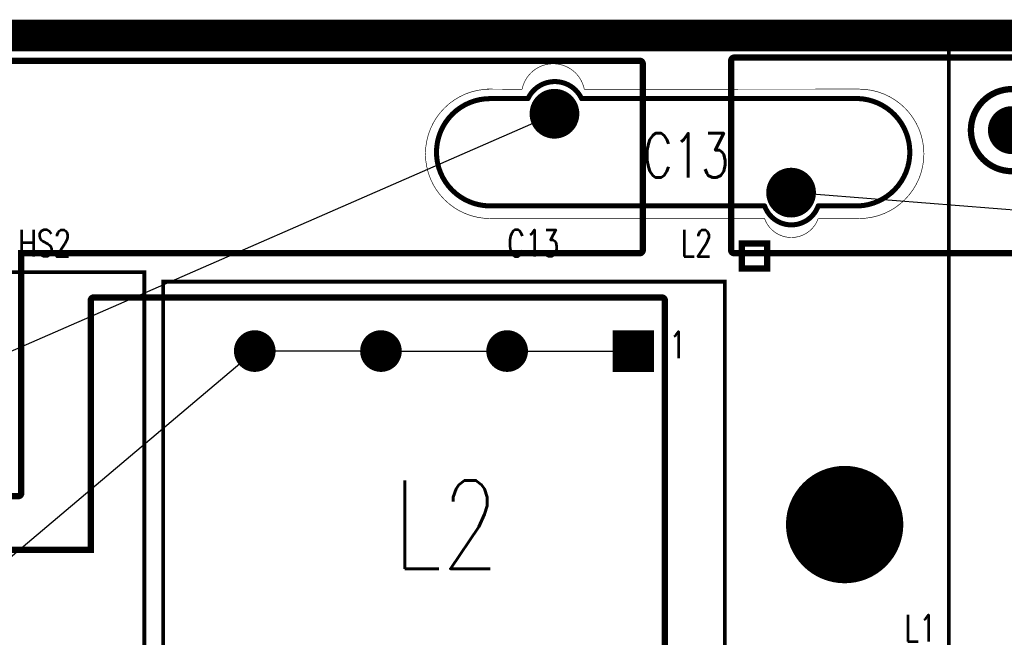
# Model space of a CAD drawing. Extents: x -7 to 11.7, y -5.4 to 6.4.
# Tile 15 of 27: x 3 to 4.6, y 2.5 to 3.5. Entities that reach past the tile are written whole.
import ezdxf
from ezdxf.enums import TextEntityAlignment as Align

# ---------------------------------------------------------------- set-up
doc = ezdxf.new("R2010")
doc.units = 0
for name, pattern in [('SIG_36', [2, 1, 1]), ('SIG_50', [2, 1, 1]), ('SIG_7', [2, 1, 1])]:
    doc.linetypes.add(name, pattern=pattern)
for name, color, linetype in [('2D_LINE_125', 3, 'CONTINUOUS'), ('2D_LINE_126', 6, 'CONTINUOUS'), ('BOARD_OUTLINE_00', 254, 'CONTINUOUS'), ('DRIL_NPLTE_THRU_01', 16, 'CONTINUOUS'), ('DRIL_NPLTE_THRU_02', 176, 'CONTINUOUS'), ('DRIL_PLTE_THRU_01', 16, 'CONTINUOUS'), ('DRIL_PLTE_THRU_02', 176, 'CONTINUOUS'), ('DRIL_SYMBOL', 254, 'CONTINUOUS'), ('LINK_00', 2, 'CONTINUOUS'), ('PADS_BOT', 5, 'CONTINUOUS'), ('PADS_INNER', 1, 'CONTINUOUS'), ('PADS_TOP', 1, 'CONTINUOUS'), ('PADS_XR_131', 3, 'CONTINUOUS'), ('PADS_XR_132', 6, 'CONTINUOUS'), ('PART_NAME_123', 255, 'CONTINUOUS'), ('PART_NAME_129', 2, 'CONTINUOUS'), ('PART_TOP_2DLINE_123', 255, 'CONTINUOUS'), ('PART_TOP_2DLINE_129', 2, 'CONTINUOUS'), ('PART_TOP_COPPER_123', 255, 'CONTINUOUS'), ('PART_TOP_TEXT_123', 255, 'CONTINUOUS'), ('PART_TOP_TEXT_129', 2, 'CONTINUOUS'), ('POUR_OUTLINE_01', 1, 'CONTINUOUS'), ('POUR_PADTHERM_01', 1, 'CONTINUOUS'), ('POUR_VOID_01', 1, 'CONTINUOUS')]:
    doc.layers.add(name, color=color, linetype=linetype)
doc.styles.add('W0$001', font='simplex', dxfattribs={"width": 0.75})
doc.styles.add('W0$006', font='simplex', dxfattribs={"width": 0.75})
doc.styles.add('W0$008', font='simplex', dxfattribs={"width": 0.75})

# ---------------------------------------------------------------- blocks, each defined once
blk = doc.blocks.new('BOARD_40')
at = {"layer": 'BOARD_OUTLINE_00', "const_width": 0.01}
blk.add_lwpolyline([(0.1, -0.125), (7.4499, -0.125), (7.4499, -4.4), (0.1, -4.4)], close=True, dxfattribs=at)
blk = doc.blocks.new('DRAWING_41')
at = {"layer": '2D_LINE_125', "const_width": 0.05}
blk.add_lwpolyline([(0.1, -0.125), (7.4499, -0.125), (7.4499, -4.4), (0.1, -4.4)], close=True, dxfattribs=at)
blk = doc.blocks.new('DRAWING_42')
at = {"layer": '2D_LINE_126', "const_width": 0.05}
blk.add_lwpolyline([(0.1, -0.125), (7.4499, -0.125), (7.4499, -4.4), (0.1, -4.4)], close=True, dxfattribs=at)
blk = doc.blocks.new('POUR_VOID_125')
at = {"layer": 'POUR_VOID_01', "const_width": 0.01}
blk.add_lwpolyline([(-13.19, -14.35, 1), (-13.06, -14.35, 1)], format="xyb", close=True, dxfattribs=at)
blk = doc.blocks.new('POUR_OUTLINE_108')
at = {"layer": 'POUR_OUTLINE_01', "const_width": 0.01}
blk.add_lwpolyline([(-10.6101, -14.235), (-13.565, -14.235, 0.414214), (-13.57, -14.24), (-13.57, -14.54, 0.414214), (-13.565, -14.545), (-11.7, -14.545)], format="xyb", dxfattribs=at)
blk.add_blockref('POUR_VOID_125', (0, 0))
blk = doc.blocks.new('POUR_PADTHERM_179')
at = {"layer": 'POUR_PADTHERM_01'}
for points in [[(-13.475, -14.414), (-13.475, -14.414, 1), (-13.475, -14.414), (-13.475, -14.414, 1), (-13.475, -14.414)], [(-13.51, -14.449), (-13.51, -14.449, 1), (-13.51, -14.449), (-13.51, -14.449, 1), (-13.51, -14.449)], [(-13.44, -14.449), (-13.44, -14.449, 1), (-13.44, -14.449), (-13.44, -14.449, 1), (-13.44, -14.449)], [(-13.475, -14.484), (-13.475, -14.484, 1), (-13.475, -14.484), (-13.475, -14.484, 1), (-13.475, -14.484)]]:
    blk.add_lwpolyline(points, format="xyb", dxfattribs=at)
blk = doc.blocks.new('POUR_HEADER_12')
for name in ['POUR_OUTLINE_108', 'POUR_PADTHERM_179']:
    blk.add_blockref(name, (13.575, 14.3))
blk = doc.blocks.new('POUR_OUTLINE_127')
at = {"layer": 'POUR_OUTLINE_01', "const_width": 0.01}
blk.add_lwpolyline([(-15.755, -14.93), (-14.7, -14.93, 0.414214), (-14.695, -14.925), (-14.695, -14.545), (-13.715, -14.545, 0.414214), (-13.71, -14.54), (-13.71, -14.245, 0.414214), (-13.715, -14.24), (-16.2301, -14.24, 0.414214)], format="xyb", dxfattribs=at)
blk = doc.blocks.new('POUR_PADTHERM_205')
at = {"layer": 'POUR_PADTHERM_01'}
for points in [[(-13.85, -14.289), (-13.85, -14.289, 1), (-13.85, -14.289), (-13.85, -14.289, 1), (-13.85, -14.289)], [(-13.885, -14.324), (-13.885, -14.324, 1), (-13.885, -14.324), (-13.885, -14.324, 1), (-13.885, -14.324)], [(-13.815, -14.324), (-13.815, -14.324, 1), (-13.815, -14.324), (-13.815, -14.324, 1), (-13.815, -14.324)], [(-13.85, -14.359), (-13.85, -14.359, 1), (-13.85, -14.359), (-13.85, -14.359, 1), (-13.85, -14.359)]]:
    blk.add_lwpolyline(points, format="xyb", dxfattribs=at)
blk = doc.blocks.new('POUR_HEADER_15')
for name in ['POUR_OUTLINE_127', 'POUR_PADTHERM_205']:
    blk.add_blockref(name, (14.645, 16.295))
blk = doc.blocks.new('POUR_OUTLINE_128')
at = {"layer": 'POUR_OUTLINE_01', "const_width": 0.01}
blk.add_lwpolyline([(-13.675, -15.1799), (-13.675, -14.62, 0.414214), (-13.68, -14.615), (-14.58, -14.615, 0.414214), (-14.585, -14.62), (-14.585, -15.015), (-14.865, -15.015, 0.414214), (-14.87, -15.02), (-14.87, -15.335), (-15.199, -15.335, 0.095352), (-15.2009, -15.3354, -0.192454), (-15.2491, -15.3354, 0.095352), (-15.251, -15.335), (-15.305, -15.335), (-15.305, -15.235, 0.414214), (-15.31, -15.23), (-15.7101, -15.23, 0.414214), (-15.7151, -15.235), (-15.7151, -15.6699, 0.414214), (-15.7101, -15.6749), (-14.6701, -15.6749, 0.414214), (-14.6651, -15.6699), (-14.6651, -15.1849), (-13.68, -15.1849, 0.414214)], format="xyb", close=True, dxfattribs=at)
blk = doc.blocks.new('POUR_PADTHERM_210')
at = {"layer": 'POUR_PADTHERM_01'}
for points in [[(-14.325, -14.67), (-14.325, -14.67, 1), (-14.325, -14.67), (-14.325, -14.67, 1), (-14.325, -14.67)], [(-14.355, -14.7), (-14.355, -14.7, 1), (-14.355, -14.7), (-14.355, -14.7, 1), (-14.355, -14.7)], [(-14.295, -14.7), (-14.295, -14.7, 1), (-14.295, -14.7), (-14.295, -14.7, 1), (-14.295, -14.7)], [(-14.325, -14.73), (-14.325, -14.73, 1), (-14.325, -14.73), (-14.325, -14.73, 1), (-14.325, -14.73)]]:
    blk.add_lwpolyline(points, format="xyb", dxfattribs=at)
blk = doc.blocks.new('POUR_PADTHERM_211')
at = {"layer": 'POUR_PADTHERM_01'}
for points in [[(-14.125, -14.67), (-14.125, -14.67, 1), (-14.125, -14.67), (-14.125, -14.67, 1), (-14.125, -14.67)], [(-14.155, -14.7), (-14.155, -14.7, 1), (-14.155, -14.7), (-14.155, -14.7, 1), (-14.155, -14.7)], [(-14.095, -14.7), (-14.095, -14.7, 1), (-14.095, -14.7), (-14.095, -14.7, 1), (-14.095, -14.7)], [(-14.125, -14.73), (-14.125, -14.73, 1), (-14.125, -14.73), (-14.125, -14.73, 1), (-14.125, -14.73)]]:
    blk.add_lwpolyline(points, format="xyb", dxfattribs=at)
blk = doc.blocks.new('POUR_PADTHERM_212')
at = {"layer": 'POUR_PADTHERM_01'}
for points in [[(-13.925, -14.67), (-13.925, -14.67, 1), (-13.925, -14.67), (-13.925, -14.67, 1), (-13.925, -14.67)], [(-13.955, -14.7), (-13.955, -14.7, 1), (-13.955, -14.7), (-13.955, -14.7, 1), (-13.955, -14.7)], [(-13.895, -14.7), (-13.895, -14.7, 1), (-13.895, -14.7), (-13.895, -14.7, 1), (-13.895, -14.7)], [(-13.925, -14.73), (-13.925, -14.73, 1), (-13.925, -14.73), (-13.925, -14.73, 1), (-13.925, -14.73)]]:
    blk.add_lwpolyline(points, format="xyb", dxfattribs=at)
blk = doc.blocks.new('POUR_PADTHERM_213')
at = {"layer": 'POUR_PADTHERM_01'}
for points in [[(-13.725, -14.67), (-13.725, -14.67, 1), (-13.725, -14.67), (-13.725, -14.67, 1), (-13.725, -14.67)], [(-13.755, -14.7), (-13.755, -14.7, 1), (-13.755, -14.7), (-13.755, -14.7, 1), (-13.755, -14.7)], [(-13.695, -14.7), (-13.695, -14.7, 1), (-13.695, -14.7), (-13.695, -14.7, 1), (-13.695, -14.7)], [(-13.725, -14.73), (-13.725, -14.73, 1), (-13.725, -14.73), (-13.725, -14.73, 1), (-13.725, -14.73)]]:
    blk.add_lwpolyline(points, format="xyb", dxfattribs=at)
blk = doc.blocks.new('POUR_HEADER_16')
for name in ['POUR_OUTLINE_128', 'POUR_PADTHERM_210', 'POUR_PADTHERM_211', 'POUR_PADTHERM_212', 'POUR_PADTHERM_213']:
    blk.add_blockref(name, (15.625, 15.225))
blk = doc.blocks.new('DRIL_SYMBOL_0$18')
at = {"layer": 'DRIL_SYMBOL', "const_width": 0.002}
for points in [[(-0.01, 0), (0.01, 0)], [(0, -0.01), (0, 0.01)]]:
    blk.add_lwpolyline(points, dxfattribs=at)
blk = doc.blocks.new('DRIL_HOLE_0$18')
at = {"const_width": 0.09}
blk.add_lwpolyline([(-0.045, 0, 1), (0.045, 0, 1)], format="xyb", close=True, dxfattribs=at)
blk.add_blockref('DRIL_SYMBOL_0$18', (0, 0))
blk = doc.blocks.new('PAD_32')
at = {"const_width": 0.0025}
blk.add_lwpolyline([(0, -0.00125, 1), (0, 0.00125, 1)], format="xyb", close=True, dxfattribs=at)
blk = doc.blocks.new('PAD_34')
at = {"const_width": 0.093}
blk.add_lwpolyline([(0, -0.0465, 1), (0, 0.0465, 1)], format="xyb", close=True, dxfattribs=at)
blk = doc.blocks.new('STK_TOP_82')
at = {"layer": 'DRIL_NPLTE_THRU_01'}
blk.add_blockref('DRIL_HOLE_0$18', (0, 0), dxfattribs=at)
at = {"layer": 'DRIL_NPLTE_THRU_02'}
blk.add_blockref('DRIL_HOLE_0$18', (0, 0), dxfattribs=at)
at = {"layer": 'PADS_BOT'}
blk.add_blockref('PAD_32', (0, 0), dxfattribs=at)
at = {"layer": 'PADS_INNER'}
blk.add_blockref('PAD_32', (0, 0), dxfattribs=at)
at = {"layer": 'PADS_TOP'}
blk.add_blockref('PAD_32', (0, 0), dxfattribs=at)
at = {"layer": 'PADS_XR_131'}
blk.add_blockref('PAD_34', (0, 0), dxfattribs=at)
at = {"layer": 'PADS_XR_132'}
blk.add_blockref('PAD_34', (0, 0), dxfattribs=at)
blk = doc.blocks.new('SYM_TOP_16')
blk.add_blockref('STK_TOP_82', (-0.0001, 0.0001))
blk = doc.blocks.new('PART_TOP_61')
blk.add_blockref('SYM_TOP_16', (0, 0))
blk = doc.blocks.new('SMOOTH_0$001')
at = {"const_width": 0.0005}
blk.add_lwpolyline([(-0.00025, 0, 1), (0.00025, 0, 1)], format="xyb", close=True, dxfattribs=at)
blk = doc.blocks.new('SMOOTH_0$008')
at = {"const_width": 0.004}
blk.add_lwpolyline([(-0.002, 0, 1), (0.002, 0, 1)], format="xyb", close=True, dxfattribs=at)
blk = doc.blocks.new('PART_BODY_TOP_18')
at = {"layer": 'PART_TOP_2DLINE_123', "const_width": 0.008}
blk.add_lwpolyline([(0.042, 0.02, 0.708039), (-0.043, 0.02), (-0.098, 0.02, 1.061174), (-0.098, -0.15), (0.332, -0.15, 0.634619), (0.417, -0.15), (0.477, -0.15, 1), (0.477, 0.02)], format="xyb", close=True, dxfattribs=at)
at = {"layer": 'PART_TOP_2DLINE_129', "const_width": 0.001}
blk.add_lwpolyline([(0.477, -0.165, 1), (0.477, 0.04), (0.042, 0.04, 0.708039), (-0.043, 0.04), (-0.108, 0.04, 1), (-0.108, -0.165), (0.3277, -0.1648, 0.819949), (0.4263, -0.1648), (0.482, -0.165)], format="xyb", dxfattribs=at)
at = {"layer": 'PART_TOP_2DLINE_123'}
for p in [(-0.098, 0.02), (-0.043, 0.02), (0.042, 0.02), (-0.098, -0.15), (0.332, -0.15), (0.417, -0.15), (0.477, -0.15)]:
    blk.add_blockref('SMOOTH_0$008', p, dxfattribs=at)
at = {"layer": 'PART_TOP_2DLINE_129'}
for p in [(0.477, 0.04), (0.477, -0.165)]:
    blk.add_blockref('SMOOTH_0$001', p, dxfattribs=at)
blk = doc.blocks.new('DRIL_SYMBOL_0$038')
at = {"layer": 'DRIL_SYMBOL', "const_width": 0.002}
for points in [[(-0.01, 0), (0.01, 0)], [(0, -0.01), (0, 0.01)]]:
    blk.add_lwpolyline(points, dxfattribs=at)
blk = doc.blocks.new('DRIL_HOLE_0$038')
at = {"const_width": 0.019}
blk.add_lwpolyline([(-0.0095, 0, 1), (0.0095, 0, 1)], format="xyb", close=True, dxfattribs=at)
blk.add_blockref('DRIL_SYMBOL_0$038', (0, 0))
blk = doc.blocks.new('PAD_3')
at = {"const_width": 0.035}
blk.add_lwpolyline([(0, -0.0175, 1), (0, 0.0175, 1)], format="xyb", close=True, dxfattribs=at)
blk = doc.blocks.new('PAD_53')
at = {"const_width": 0.0394}
blk.add_lwpolyline([(0, -0.0197, 1), (0, 0.0197, 1)], format="xyb", close=True, dxfattribs=at)
blk = doc.blocks.new('STK_TOP_145')
at = {"layer": 'DRIL_PLTE_THRU_01'}
blk.add_blockref('DRIL_HOLE_0$038', (0, 0), dxfattribs=at)
at = {"layer": 'DRIL_PLTE_THRU_02'}
blk.add_blockref('DRIL_HOLE_0$038', (0, 0), dxfattribs=at)
at = {"layer": 'PADS_BOT'}
blk.add_blockref('PAD_3', (0, 0), dxfattribs=at)
at = {"layer": 'PADS_INNER'}
blk.add_blockref('PAD_3', (0, 0), dxfattribs=at)
at = {"layer": 'PADS_TOP'}
blk.add_blockref('PAD_3', (0, 0), dxfattribs=at)
at = {"layer": 'PADS_XR_131'}
blk.add_blockref('PAD_53', (0, 0), dxfattribs=at)
at = {"layer": 'PADS_XR_132'}
blk.add_blockref('PAD_53', (0, 0), dxfattribs=at)
blk = doc.blocks.new('SYM_TOP_21')
for name, p in [('PART_BODY_TOP_18', (0, 0)), ('STK_TOP_145', (0, -0.001)), ('STK_TOP_145', (0.375, -0.126))]:
    blk.add_blockref(name, p)
blk = doc.blocks.new('PART_TOP_95')
blk.add_blockref('SYM_TOP_21', (0, 0))
at = {"layer": 'PART_NAME_123', "style": 'W0$006', "width": 0.75}
blk.add_text('C13', height=0.042, rotation=180, dxfattribs=at).set_placement((0.45, 0.1))
at = {"layer": 'PART_NAME_129', "style": 'W0$001', "width": 0.75}
blk.add_text('C13', height=0.07, rotation=180, dxfattribs=at).set_placement((0.235, -0.025))
blk = doc.blocks.new('SMOOTH_0$006')
at = {"const_width": 0.003}
blk.add_lwpolyline([(-0.0015, 0, 1), (0.0015, 0, 1)], format="xyb", close=True, dxfattribs=at)
blk = doc.blocks.new('SMOOTH_0$01')
at = {"const_width": 0.005}
blk.add_lwpolyline([(-0.0025, 0, 1), (0.0025, 0, 1)], format="xyb", close=True, dxfattribs=at)
blk = doc.blocks.new('PART_BODY_TOP_30')
at = {"layer": 'PART_TOP_2DLINE_123', "const_width": 0.006}
blk.add_lwpolyline([(0.445, 0.41), (-0.445, 0.41), (-0.445, -0.41), (0.445, -0.41)], close=True, dxfattribs=at)
at = {"layer": 'PART_TOP_2DLINE_129', "const_width": 0.001}
blk.add_lwpolyline([(0.445, 0.41), (-0.445, 0.41), (-0.445, -0.41), (0.445, -0.41)], close=True, dxfattribs=at)
at = {"layer": 'PART_TOP_COPPER_123', "const_width": 0.01}
blk.add_lwpolyline([(-0.5122, -0.4306), (-0.4722, -0.4306), (-0.4722, -0.4706), (-0.5122, -0.4706)], close=True, dxfattribs=at)
at = {"layer": 'PART_TOP_2DLINE_123'}
for p in [(-0.445, 0.41), (0.445, 0.41), (-0.445, -0.41), (0.445, -0.41)]:
    blk.add_blockref('SMOOTH_0$006', p, dxfattribs=at)
at = {"layer": 'PART_TOP_2DLINE_129'}
for p in [(-0.445, 0.41), (0.445, 0.41), (-0.445, -0.41), (0.445, -0.41)]:
    blk.add_blockref('SMOOTH_0$001', p, dxfattribs=at)
at = {"layer": 'PART_TOP_COPPER_123'}
for p in [(-0.5122, -0.4306), (-0.4722, -0.4306), (-0.5122, -0.4706), (-0.4722, -0.4706)]:
    blk.add_blockref('SMOOTH_0$01', p, dxfattribs=at)
at = {"layer": 'PART_TOP_TEXT_129', "style": 'W0$001', "width": 0.75}
blk.add_text('1', height=0.042, rotation=180, dxfattribs=at).set_placement((-0.37, -0.31), align=Align.MIDDLE_CENTER)
blk = doc.blocks.new('DRIL_SYMBOL_0$031')
at = {"layer": 'DRIL_SYMBOL', "const_width": 0.002}
for points in [[(-0.01, 0), (0.01, 0)], [(0, -0.01), (0, 0.01)]]:
    blk.add_lwpolyline(points, dxfattribs=at)
blk = doc.blocks.new('DRIL_HOLE_0$031')
at = {"const_width": 0.0155}
blk.add_lwpolyline([(-0.00775, 0, 1), (0.00775, 0, 1)], format="xyb", close=True, dxfattribs=at)
blk.add_blockref('DRIL_SYMBOL_0$031', (0, 0))
blk = doc.blocks.new('PAD_6')
at = {"const_width": 0.03}
blk.add_lwpolyline([(0, -0.015, 1), (0, 0.015, 1)], format="xyb", close=True, dxfattribs=at)
blk = doc.blocks.new('PAD_35')
at = {"const_width": 0.06}
blk.add_lwpolyline([(-0.03, 0), (0.03, 0)], dxfattribs=at)
blk = doc.blocks.new('PAD_36')
at = {"const_width": 0.066}
blk.add_lwpolyline([(-0.033, 0), (0.033, 0)], dxfattribs=at)
blk = doc.blocks.new('STK_TOP_90')
at = {"layer": 'DRIL_PLTE_THRU_01'}
blk.add_blockref('DRIL_HOLE_0$031', (0, 0), dxfattribs=at)
at = {"layer": 'DRIL_PLTE_THRU_02'}
blk.add_blockref('DRIL_HOLE_0$031', (0, 0), dxfattribs=at)
at = {"layer": 'PADS_BOT'}
blk.add_blockref('PAD_35', (0, 0), dxfattribs=at)
at = {"layer": 'PADS_INNER'}
blk.add_blockref('PAD_6', (0, 0), dxfattribs=at)
at = {"layer": 'PADS_TOP'}
blk.add_blockref('PAD_35', (0, 0), dxfattribs=at)
at = {"layer": 'PADS_XR_131'}
blk.add_blockref('PAD_36', (0, 0), dxfattribs=at)
at = {"layer": 'PADS_XR_132'}
blk.add_blockref('PAD_36', (0, 0), dxfattribs=at)
blk = doc.blocks.new('PAD_37')
at = {"const_width": 0.033}
blk.add_lwpolyline([(0, -0.0165, 1), (0, 0.0165, 1)], format="xyb", close=True, dxfattribs=at)
blk = doc.blocks.new('STK_TOP_89')
at = {"layer": 'DRIL_PLTE_THRU_01'}
blk.add_blockref('DRIL_HOLE_0$031', (0, 0), dxfattribs=at)
at = {"layer": 'DRIL_PLTE_THRU_02'}
blk.add_blockref('DRIL_HOLE_0$031', (0, 0), dxfattribs=at)
at = {"layer": 'PADS_BOT'}
blk.add_blockref('PAD_6', (0, 0), dxfattribs=at)
at = {"layer": 'PADS_INNER'}
blk.add_blockref('PAD_6', (0, 0), dxfattribs=at)
at = {"layer": 'PADS_TOP'}
blk.add_blockref('PAD_6', (0, 0), dxfattribs=at)
at = {"layer": 'PADS_XR_131'}
blk.add_blockref('PAD_37', (0, 0), dxfattribs=at)
at = {"layer": 'PADS_XR_132'}
blk.add_blockref('PAD_37', (0, 0), dxfattribs=at)
blk = doc.blocks.new('SYM_TOP_33')
for name, p in [('PART_BODY_TOP_30', (0, 0)), ('STK_TOP_89', (-0.3, 0.3)), ('STK_TOP_89', (-0.1, 0.3)), ('STK_TOP_89', (0.1, 0.3)), ('STK_TOP_89', (0.3, 0.3)), ('STK_TOP_90', (-0.3, -0.3)), ('STK_TOP_89', (-0.1, -0.3)), ('STK_TOP_89', (0.1, -0.3)), ('STK_TOP_89', (0.3, -0.3))]:
    blk.add_blockref(name, p)
blk = doc.blocks.new('PART_TOP_101')
blk.add_blockref('SYM_TOP_33', (0, 0))
at = {"layer": 'PART_NAME_123', "style": 'W0$006', "width": 0.75}
blk.add_text('L2', height=0.042, rotation=180, dxfattribs=at).set_placement((-0.375, -0.45))
at = {"layer": 'PART_NAME_129', "style": 'W0$001', "width": 0.75}
blk.add_text('L2', height=0.14, rotation=180, dxfattribs=at).set_placement((0.08, 0.045))
blk = doc.blocks.new('PART_BODY_TOP_22')
at = {"layer": 'PART_TOP_2DLINE_123', "const_width": 0.006}
blk.add_lwpolyline([(-0.6, 0.6), (0.6, 0.6), (0.6, -0.84), (-0.6, -0.84)], close=True, dxfattribs=at)
at = {"layer": 'PART_TOP_2DLINE_129', "const_width": 0.001}
blk.add_lwpolyline([(-0.6, 0.6), (0.6, 0.6), (0.6, -0.84), (-0.6, -0.84)], close=True, dxfattribs=at)
blk.add_lwpolyline([(-0.6, 0.6), (0.6, 0.6), (0.6, -0.84), (-0.6, -0.84)], close=True, dxfattribs=at)
at = {"layer": 'PART_TOP_2DLINE_123'}
for p in [(-0.6, 0.6), (0.6, 0.6), (-0.6, -0.84), (0.6, -0.84)]:
    blk.add_blockref('SMOOTH_0$006', p, dxfattribs=at)
at = {"layer": 'PART_TOP_2DLINE_129'}
for p in [(-0.6, 0.6), (-0.6, 0.6), (0.6, 0.6), (0.6, 0.6), (-0.6, -0.84), (-0.6, -0.84), (0.6, -0.84), (0.6, -0.84)]:
    blk.add_blockref('SMOOTH_0$001', p, dxfattribs=at)
blk = doc.blocks.new('DRIL_SYMBOL_0$15')
at = {"layer": 'DRIL_SYMBOL', "const_width": 0.002}
for points in [[(-0.01, 0), (0.01, 0)], [(0, -0.01), (0, 0.01)]]:
    blk.add_lwpolyline(points, dxfattribs=at)
blk = doc.blocks.new('DRIL_HOLE_0$15')
at = {"const_width": 0.075}
blk.add_lwpolyline([(-0.0375, 0, 1), (0.0375, 0, 1)], format="xyb", close=True, dxfattribs=at)
blk.add_blockref('DRIL_SYMBOL_0$15', (0, 0))
blk = doc.blocks.new('PAD_58')
at = {"const_width": 0.1}
blk.add_lwpolyline([(0, -0.05, 1), (0, 0.05, 1)], format="xyb", close=True, dxfattribs=at)
blk = doc.blocks.new('PAD_61')
at = {"const_width": 0.103}
blk.add_lwpolyline([(0, -0.0515, 1), (0, 0.0515, 1)], format="xyb", close=True, dxfattribs=at)
blk = doc.blocks.new('STK_TOP_107')
at = {"layer": 'DRIL_PLTE_THRU_01'}
blk.add_blockref('DRIL_HOLE_0$15', (0, 0), dxfattribs=at)
at = {"layer": 'DRIL_PLTE_THRU_02'}
blk.add_blockref('DRIL_HOLE_0$15', (0, 0), dxfattribs=at)
at = {"layer": 'PADS_BOT'}
blk.add_blockref('PAD_58', (0, 0), dxfattribs=at)
at = {"layer": 'PADS_INNER'}
blk.add_blockref('PAD_58', (0, 0), dxfattribs=at)
at = {"layer": 'PADS_TOP'}
blk.add_blockref('PAD_58', (0, 0), dxfattribs=at)
at = {"layer": 'PADS_XR_131'}
blk.add_blockref('PAD_61', (0, 0), dxfattribs=at)
at = {"layer": 'PADS_XR_132'}
blk.add_blockref('PAD_61', (0, 0), dxfattribs=at)
blk = doc.blocks.new('DRIL_SYMBOL_0$04')
at = {"layer": 'DRIL_SYMBOL', "const_width": 0.002}
for points in [[(-0.01, 0), (0.01, 0)], [(0, -0.01), (0, 0.01)]]:
    blk.add_lwpolyline(points, dxfattribs=at)
blk = doc.blocks.new('DRIL_HOLE_0$04')
at = {"const_width": 0.02}
blk.add_lwpolyline([(-0.01, 0, 1), (0.01, 0, 1)], format="xyb", close=True, dxfattribs=at)
blk.add_blockref('DRIL_SYMBOL_0$04', (0, 0))
blk = doc.blocks.new('PAD_4')
at = {"const_width": 0.038}
blk.add_lwpolyline([(0, -0.019, 1), (0, 0.019, 1)], format="xyb", close=True, dxfattribs=at)
blk = doc.blocks.new('STK_TOP_74')
at = {"layer": 'DRIL_PLTE_THRU_01'}
blk.add_blockref('DRIL_HOLE_0$04', (0, 0), dxfattribs=at)
at = {"layer": 'DRIL_PLTE_THRU_02'}
blk.add_blockref('DRIL_HOLE_0$04', (0, 0), dxfattribs=at)
at = {"layer": 'PADS_BOT'}
blk.add_blockref('PAD_3', (0, 0), dxfattribs=at)
at = {"layer": 'PADS_INNER'}
blk.add_blockref('PAD_3', (0, 0), dxfattribs=at)
at = {"layer": 'PADS_TOP'}
blk.add_blockref('PAD_3', (0, 0), dxfattribs=at)
at = {"layer": 'PADS_XR_131'}
blk.add_blockref('PAD_4', (0, 0), dxfattribs=at)
at = {"layer": 'PADS_XR_132'}
blk.add_blockref('PAD_4', (0, 0), dxfattribs=at)
blk = doc.blocks.new('SYM_TOP_25')
for name, p in [('PART_BODY_TOP_22', (0, 0)), ('STK_TOP_74', (-0.45, 0.5)), ('STK_TOP_74', (0.45, 0.5)), ('STK_TOP_107', (0, -0.375)), ('STK_TOP_74', (-0.45, -0.5)), ('STK_TOP_74', (0.45, -0.5)), ('STK_TOP_107', (0, -0.725))]:
    blk.add_blockref(name, p)
blk = doc.blocks.new('PART_TOP_102')
blk.add_blockref('SYM_TOP_25', (0, 0))
at = {"layer": 'PART_NAME_123', "style": 'W0$006', "width": 0.75}
blk.add_text('L1', height=0.042, rotation=270, dxfattribs=at).set_placement((-0.3599, 0.6701))
at = {"layer": 'PART_NAME_129', "style": 'W0$001', "width": 0.75}
blk.add_text('L1', height=0.14, rotation=270, dxfattribs=at).set_placement((-0.05, 0.13))
blk = doc.blocks.new('PART_BODY_TOP_10')
at = {"layer": 'PART_TOP_2DLINE_123', "const_width": 0.006}
blk.add_lwpolyline([(-1.05, 0.325), (1, 0.325), (1, -0.16), (-1.05, -0.16)], close=True, dxfattribs=at)
blk.add_lwpolyline([(1, -0.16), (-1.05, -0.16)], dxfattribs=at)
at = {"layer": 'PART_TOP_2DLINE_129', "const_width": 0.001}
blk.add_lwpolyline([(-1.05, 0.325), (1, 0.325), (1, -0.575), (-1.05, -0.575)], close=True, dxfattribs=at)
blk.add_lwpolyline([(1, -0.16), (-1.05, -0.16)], dxfattribs=at)
at = {"layer": 'PART_TOP_2DLINE_123'}
for p in [(-1.05, 0.325), (1, 0.325), (-1.05, -0.16), (-1.05, -0.16), (1, -0.16), (1, -0.16)]:
    blk.add_blockref('SMOOTH_0$006', p, dxfattribs=at)
at = {"layer": 'PART_TOP_2DLINE_129'}
for p in [(-1.05, 0.325), (1, 0.325), (-1.05, -0.16), (1, -0.16), (-1.05, -0.575), (1, -0.575)]:
    blk.add_blockref('SMOOTH_0$001', p, dxfattribs=at)
at = {"layer": 'PART_TOP_TEXT_123', "style": 'W0$008', "width": 0.75}
blk.add_text('COMPONENT SIDE', height=0.042, dxfattribs=at).set_placement((-0.203, -0.133))
blk = doc.blocks.new('DRIL_SYMBOL_0$125')
at = {"layer": 'DRIL_SYMBOL', "const_width": 0.002}
for points in [[(-0.01, 0), (0.01, 0)], [(0, -0.01), (0, 0.01)]]:
    blk.add_lwpolyline(points, dxfattribs=at)
blk = doc.blocks.new('DRIL_HOLE_0$125')
at = {"const_width": 0.0625}
blk.add_lwpolyline([(-0.03125, 0, 1), (0.03125, 0, 1)], format="xyb", close=True, dxfattribs=at)
blk.add_blockref('DRIL_SYMBOL_0$125', (0, 0))
blk = doc.blocks.new('STK_TOP_78')
at = {"layer": 'DRIL_PLTE_THRU_01'}
blk.add_blockref('DRIL_HOLE_0$125', (0, 0), dxfattribs=at)
at = {"layer": 'DRIL_PLTE_THRU_02'}
blk.add_blockref('DRIL_HOLE_0$125', (0, 0), dxfattribs=at)
at = {"layer": 'PADS_BOT'}
blk.add_blockref('PAD_58', (0, 0), dxfattribs=at)
at = {"layer": 'PADS_INNER'}
blk.add_blockref('PAD_58', (0, 0), dxfattribs=at)
at = {"layer": 'PADS_TOP'}
blk.add_blockref('PAD_58', (0, 0), dxfattribs=at)
at = {"layer": 'PADS_XR_131'}
blk.add_blockref('PAD_61', (0, 0), dxfattribs=at)
at = {"layer": 'PADS_XR_132'}
blk.add_blockref('PAD_61', (0, 0), dxfattribs=at)
blk = doc.blocks.new('SYM_TOP_13')
for name, p in [('PART_BODY_TOP_10', (0, 0)), ('STK_TOP_78', (-0.875, 0)), ('STK_TOP_78', (0.875, 0))]:
    blk.add_blockref(name, p)
blk = doc.blocks.new('PART_TOP_106')
blk.add_blockref('SYM_TOP_13', (0, 0))
at = {"layer": 'PART_NAME_123', "style": 'W0$006', "width": 0.75}
blk.add_text('HS2', height=0.042, rotation=90, dxfattribs=at).set_placement((-1.075, 0.125))
at = {"layer": 'PART_NAME_129', "style": 'W0$001', "width": 0.75}
blk.add_text('HS2', height=0.14, rotation=90, dxfattribs=at).set_placement((0.005, -0.05))

msp = doc.modelspace()

# ---------------------------------------------------------------- linework, layer by layer
at = {"layer": 'LINK_00', "linetype": 'SIG_7'}
msp.add_line((2.8751, 2.9499), (3.8501, 3.3759), dxfattribs=at)
at = {"layer": 'LINK_00', "linetype": 'SIG_50'}
msp.add_line((6.7, 3.0568), (4.2251, 3.2509), dxfattribs=at)
at = {"layer": 'LINK_00', "linetype": 'SIG_36'}
for p, q in [((3.3751, 2.9999), (2.5751, 2.3249)), ((3.5751, 2.9999), (3.3751, 2.9999)), ((3.5751, 2.9999), (3.7751, 2.9999)), ((3.7751, 2.9999), (3.9751, 2.9999))]:
    msp.add_line(p, q, dxfattribs=at)

# ---------------------------------------------------------------- block references
for name, p in [('DRAWING_41', (-0.2999, 3.6249)), ('DRAWING_42', (-0.2999, 3.6249)), ('BOARD_40', (-0.2999, 3.6249)), ('PART_TOP_61', (4.3101, 2.7249))]:
    msp.add_blockref(name, p)
for name, p, rotation in [('PART_TOP_102', (5.0751, 2.8999), 90), ('PART_TOP_95', (4.2251, 3.2499), 180), ('PART_TOP_106', (2.8751, 2.0749), 270), ('PART_TOP_101', (3.6751, 2.6999), 180)]:
    msp.add_blockref(name, p, dxfattribs=dict(rotation=rotation))
at = {"linetype": 'SIG_7'}
msp.add_blockref('POUR_HEADER_15', (3.0551, 1.4049), dxfattribs=at)
at = {"linetype": 'SIG_50'}
msp.add_blockref('POUR_HEADER_12', (4.1251, 3.3999), dxfattribs=at)
at = {"linetype": 'SIG_36'}
msp.add_blockref('POUR_HEADER_16', (2.0751, 2.4749), dxfattribs=at)

doc.saveas('drawing.dxf')
